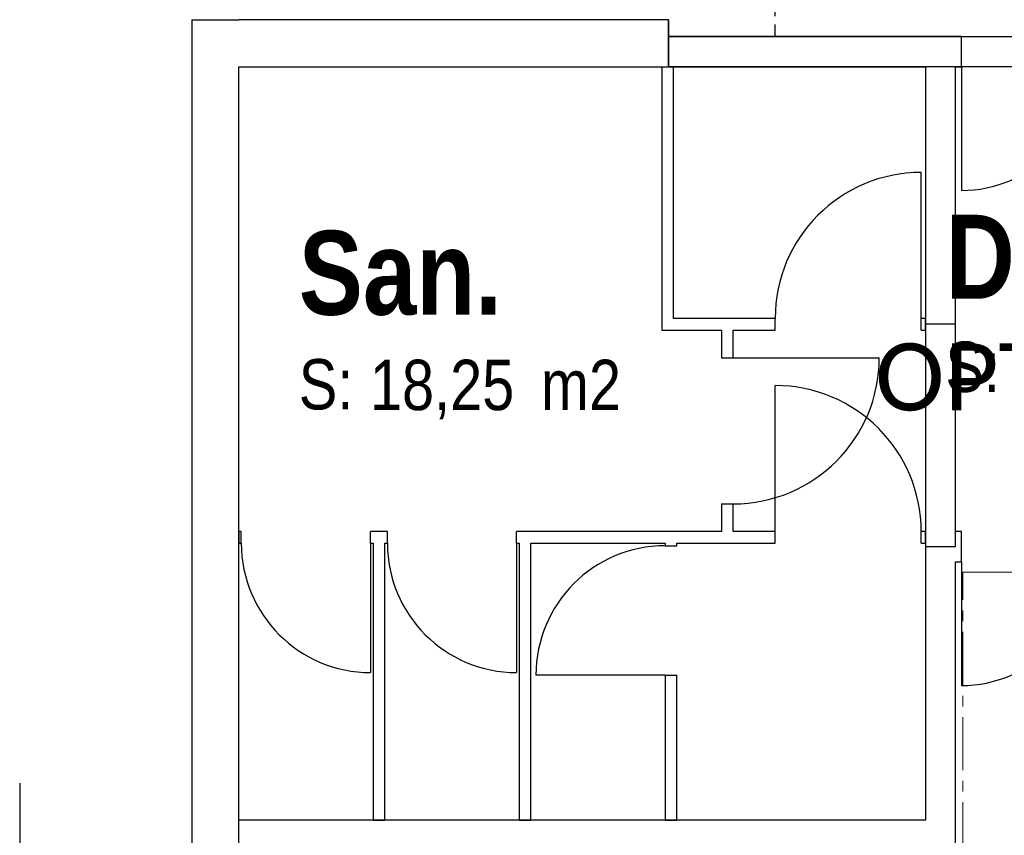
# Model space of a CAD drawing. Extents: x -18402 to 10376, y -5092 to 34139.
# Tile 19 of 78: x 197 to 784, y -2596 to -2110. Entities that reach past the tile are written whole.
import ezdxf

# ---------------------------------------------------------------- set-up
doc = ezdxf.new("R2010")
doc.units = 0
for name, pattern in [('AXES', [50.8, 31.75, -6.35, 6.35, -6.35]), ('rdc_02$0$Tirets', [4.586109, 2.822222, -1.763887]), ('rdc_02$0$Tirets petits', [125, 75, -50])]:
    doc.linetypes.add(name, pattern=pattern)
for name, color, linetype in [('0_XREF', 251, 'Continuous'), ('rdc_02$0$0._Étage_1_01-02 Terrain 2D - limites parcelles.Terrain', 251, 'Continuous'), ('rdc_02$0$0._Étage_1_08-01 2D Dessin général.2D', 251, 'Continuous'), ('rdc_02$0$0._Étage_1_A-AREA-____-OTLN.Modèle IFC', 251, 'Continuous'), ('rdc_02$0$0._Étage_1_A-WALL-____-OTLN.Modèle IFC', 251, 'Continuous'), ('rdc_02$0$0._Étage_1_Portes ARCHICAD', 251, 'Continuous')]:
    doc.layers.add(name, color=color, linetype=linetype)
doc.layers.add('24_AIR SOUFFLE-fin', color=7, linetype='AXES', lineweight=20)
doc.styles.add('Isocrate', font='calibri.ttf')
doc.styles.add('rdc_02$0$STYLE_GENERE_1', font='ARIALNB.TTF')
doc.styles.add('rdc_02$0$STYLE_GENERE_3', font='ARIALN.TTF')

# ---------------------------------------------------------------- blocks, each defined once
blk = doc.blocks.new('rdc_02')
at = {"layer": 'rdc_02$0$0._Étage_1_01-02 Terrain 2D - limites parcelles.Terrain', "linetype": 'Continuous', "ltscale": 0.1}
blk.add_line((197.47, -2564.91), (197.47, -3227.26), dxfattribs=at)
at = {"layer": 'rdc_02$0$0._Étage_1_08-01 2D Dessin général.2D', "linetype": 'rdc_02$0$Tirets petits', "ltscale": 0.1, "flags": 128}
blk.add_lwpolyline([(647.45, -2120.4), (647.45, -1953.42), (1151.5, -1953.42), (1151.5, -1386.19)], dxfattribs=at)
at = {"layer": 'rdc_02$0$0._Étage_1_A-WALL-____-OTLN.Modèle IFC', "linetype": 'Continuous', "ltscale": 0.1}
for p, q in [((584.01, -2120), (654.01, -2120)), ((584.01, -2138), (584.01, -2120)), ((654.01, -2120), (1448.01, -2120)), ((758.5, -2138), (758.5, -2120)), ((587.01, -2138), (584.01, -2138)), ((654.01, -2138), (587.01, -2138)), ((737.01, -2138), (654.01, -2138)), ((755.01, -2138), (737.01, -2138)), ((910.01, -2138), (755.01, -2138)), ((647.5, -2295), (647.5, -2288)), ((734.5, -2295), (734.5, -2288)), ((615.5, -2311.5), (622.5, -2311.5)), ((615.5, -2398.5), (622.5, -2398.5)), ((329.5, -2422), (329.5, -2415)), ((406.5, -2422), (406.5, -2415)), ((416.5, -2422), (416.5, -2415)), ((493.5, -2422), (493.5, -2415)), ((647.5, -2422), (647.5, -2415)), ((734.5, -2422), (734.5, -2415)), ((758.5, -2433), (758.5, -2415)), ((582, -2423.5), (589, -2423.5)), ((582, -2500.5), (589, -2500.5))]:
    blk.add_line(p, q, dxfattribs=at)
at = {"layer": 'rdc_02$0$0._Étage_1_A-WALL-____-OTLN.Modèle IFC', "linetype": 'Continuous', "ltscale": 0.1, "flags": 128}
for points in [[(300, -2110), (328, -2110)], [(300, -2110), (300, -2905)], [(584, -2110), (328, -2110)], [(584, -2138), (584, -2110)], [(758.5, -2120), (584, -2120)], [(584, -2120), (584, -2138)], [(328, -2587), (328, -2138)], [(328, -2138), (584, -2138)], [(580, -2138), (580, -2295)], [(580, -2138), (587, -2138)], [(584, -2138), (737, -2138)], [(587, -2288), (587, -2138)], [(737, -2138), (737, -2291.5)], [(755, -2138), (758.5, -2138)], [(755, -2291.5), (755, -2138)], [(647.5, -2288), (587, -2288)], [(737, -2288), (734.5, -2288)], [(737, -2295), (737, -2288)], [(737, -2291.5), (737, -2424)], [(755, -2291.5), (737, -2291.5)], [(755, -2424), (755, -2291.5)], [(580, -2295), (587, -2295)], [(587, -2295), (615.5, -2295)], [(615.5, -2295), (615.5, -2311.5)], [(622.5, -2295), (647.5, -2295)], [(622.5, -2311.5), (622.5, -2295)], [(734.5, -2295), (737, -2295)], [(615.5, -2398.5), (615.5, -2415)], [(622.5, -2415), (622.5, -2398.5)], [(329.5, -2415), (328, -2415)], [(328, -2415), (328, -2422)], [(416.5, -2415), (406.5, -2415)], [(615.5, -2415), (493.5, -2415)], [(647.5, -2415), (622.5, -2415)], [(737, -2415), (734.5, -2415)], [(737, -2422), (737, -2415)], [(758.5, -2415), (755, -2415)], [(328, -2422), (329.5, -2422)], [(406.5, -2422), (408, -2422)], [(408, -2422), (408, -2587)], [(415, -2422), (416.5, -2422)], [(415, -2587), (415, -2422)], [(493.5, -2422), (495, -2422)], [(495, -2422), (495, -2587)], [(502, -2422), (582, -2422)], [(502, -2587), (502, -2422)], [(582, -2422), (582, -2423.5)], [(589, -2422), (647.5, -2422)], [(589, -2423.5), (589, -2422)], [(734.5, -2422), (737, -2422)], [(737, -2424), (737, -2587)], [(737, -2424), (755, -2424)], [(755, -2605), (755, -2433)], [(755, -2433), (758.5, -2433)], [(582, -2500.5), (582, -2587)], [(589, -2587), (589, -2500.5)], [(737, -2587), (328, -2587)], [(408, -2587), (415, -2587)], [(495, -2587), (502, -2587)], [(582, -2587), (589, -2587)]]:
    blk.add_lwpolyline(points, dxfattribs=at)
at = {"layer": 'rdc_02$0$0._Étage_1_A-WALL-____-OTLN.Modèle IFC', "linetype": 'rdc_02$0$Tirets', "ltscale": 0.1, "flags": 128}
for points in [[(300, -2110), (328, -2110)], [(300, -2110), (300, -2905)], [(584.01, -2110), (328, -2110)], [(584.01, -2110), (584.01, -2138)], [(328, -2905), (328, -2138)], [(328, -2138), (584.01, -2138)]]:
    blk.add_lwpolyline(points, dxfattribs=at)
at = {"layer": 'rdc_02$0$0._Étage_1_Portes ARCHICAD', "linetype": 'Continuous', "ltscale": 0.1}
for p, q in [((758.5, -2138), (758.5, -2211.75)), ((734.5, -2288), (734.5, -2201)), ((622.5, -2311.5), (709.5, -2311.5)), ((647.5, -2415), (647.5, -2328)), ((406.5, -2422), (406.5, -2499)), ((493.5, -2422), (493.5, -2499)), ((758.5, -2433), (758.5, -2506.75)), ((582, -2500.5), (505, -2500.5))]:
    blk.add_line(p, q, dxfattribs=at)
for centre, radius, start, end in [((758.5, -2138), 73.75, 270, 0), ((734.5, -2288), 87, 90, 180), ((622.5, -2311.5), 87, 270, 0), ((647.5, -2415), 87, 0, 90), ((406.5, -2422), 77, 180, 270), ((493.5, -2422), 77, 180, 270), ((582, -2500.5), 77, 90, 180), ((758.5, -2433), 73.75, 270, 0)]:
    blk.add_arc(centre, radius, start, end, dxfattribs=at)
at = {"layer": 'rdc_02$0$0._Étage_1_A-AREA-____-OTLN.Modèle IFC', "linetype": 'Continuous', "ltscale": 0.1, "attachment_point": 1}
for s, insert, char_height, style in [('\\A1;{\\pql;\\pt0;\\fArial Narrow|b1|i0|c0|p34;Dgt.}', (748.92, -2226.25), 50, 'rdc_02$0$STYLE_GENERE_1'), ('\\A1;{\\pql;\\pt0;\\fArial Narrow|b1|i0|c0|p34;San.}', (363.74, -2235.82), 50, 'rdc_02$0$STYLE_GENERE_1'), ('\\A1;{\\pql;\\pt0;\\fArial Narrow|b0|i0|c0|p34;S: }', (748.92, -2301.82), 30, 'rdc_02$0$STYLE_GENERE_3'), ('\\A1;{\\pql;\\pt0;\\fArial Narrow|b0|i0|c0|p34;S: }', (363.74, -2312.24), 30, 'rdc_02$0$STYLE_GENERE_3'), ('\\A1;{\\pql;\\pt0,250;\\fArial Narrow|b0|i0|c0|p34;18,25\\fArial Narrow|b0|i0|c0|p34;\\A1{\\H.66x;\\S^  ;}\\fArial Narrow|b0|i0|c0|p34; m2\\fArial Narrow|b0|i0|c0|p34;\\A1{\\H.66x;\\S^  ;}}', (406.09, -2312.64), 30, 'rdc_02$0$STYLE_GENERE_3')]:
    blk.add_mtext(s, dxfattribs=dict(at, insert=insert, char_height=char_height, style=style))

msp = doc.modelspace()

# ---------------------------------------------------------------- linework, layer by layer
at = {"layer": '24_AIR SOUFFLE-fin'}
msp.add_lwpolyline([(759.301, -2439.291), (1700.47, -2439.291), (1700.47, -3014.459), (759.301, -3014.459)], close=True, dxfattribs=at)

# ---------------------------------------------------------------- block references
at = {"layer": '0_XREF'}
msp.add_blockref('rdc_02', (0, 0), dxfattribs=at)

# ---------------------------------------------------------------- texts
at = {"layer": '24_AIR SOUFFLE-fin', "insert": (1231.979, -2361.568), "char_height": 40, "attachment_point": 5, "style": 'Isocrate'}
msp.add_mtext('\\pxqc;OPTION T01: Réfection de la Sous-Station\\Pde Chauffage (avec GTB) ', dxfattribs=at)

doc.saveas('drawing.dxf')
